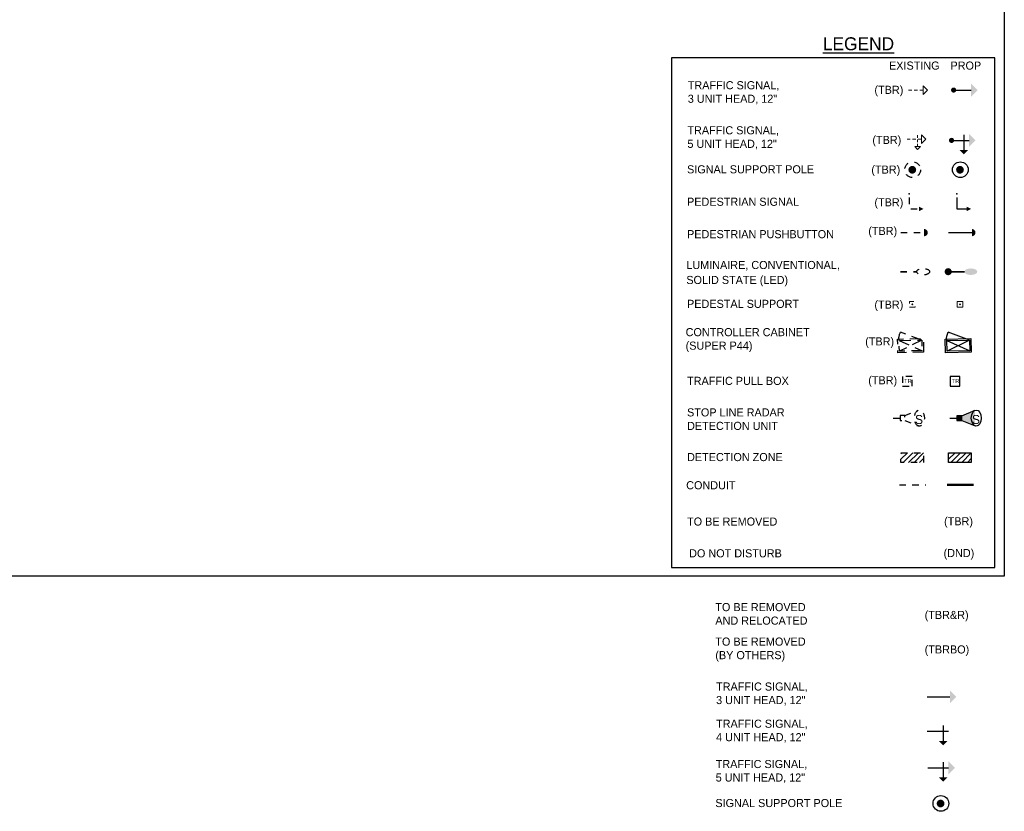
# Model space of a CAD drawing. Header units: feet. Extents: x -492 to 1495683, y -198 to 337262.
# Tile 4 of 38: x 47 to 63, y -142 to -129. Entities that reach past the tile are written whole.
import ezdxf
from ezdxf.enums import TextEntityAlignment as Align

# ---------------------------------------------------------------- set-up
doc = ezdxf.new("R2010")
doc.units = ezdxf.units.FT
doc.header["$MEASUREMENT"] = 0
for name, pattern in [('conduitpr', [0]), ('F', [0.15, 0.1, -0.05]), ('OhDOT_USTN2', [0.11, 0.069, -0.041]), ('OhDOT_USTN3', [0.22, 0.165, -0.055]), ('OhDOT_USTN5', [0.11, 0.055, -0.055])]:
    doc.linetypes.add(name, pattern=pattern)
doc.layers.add('COLUMNS', color=6, linetype='Continuous', plot=False)
for name, color, linetype in [('LT_P_Luminaires', 2, 'Continuous'), ('LT_X_Luminaires', 2, 'Continuous'), ('SG_P_Detection', 24, 'Continuous'), ('SG_P_Heads', 2, 'Continuous'), ('SG_P_Poles', 4, 'Continuous'), ('SG_P_PullBox', 1, 'Continuous'), ('SG_X_Conduit', 232, 'OhDOT_USTN5'), ('SG_X_Controllers', 230, 'OhDOT_USTN3'), ('SG_X_Detection', 24, 'OhDOT_USTN2'), ('SG_X_Heads', 230, 'Continuous'), ('SG_X_Poles', 230, 'Continuous'), ('SG_X_PullBox', 230, 'Continuous'), ('SH_Data', 7, 'Continuous'), ('ST_Details', 4, 'Continuous'), ('TEXT-DED', 10, 'Continuous')]:
    doc.layers.add(name, color=color, linetype=linetype)
doc.layers.add('SG_P_Heads (Construction)', color=2, linetype='Continuous', lineweight=13)
doc.styles.add('Slanted-Normal', font='font31.shx', dxfattribs={"height": 0.14})
doc.styles.add('Slanted-Normal LS 0.50', font='ISO_FONTRIGHT.shx', dxfattribs={"height": 0.14})
doc.styles.get("Standard").update_dxf_attribs({"font": 'font31.shx'})

# ---------------------------------------------------------------- blocks, each defined once
blk = doc.blocks.new('SPEDP')
at = {"layer": 'SG_P_Poles', "linetype": 'Continuous', "lineweight": 0}
h = blk.add_hatch(color=7, dxfattribs=at)
edge = h.paths.add_edge_path()
edge.add_arc((0, 0), 0.015, 0, 360)
at = {"layer": 'SG_P_Poles', "color": 7, "linetype": 'Continuous', "lineweight": 13, "flags": 128}
blk.add_lwpolyline([(-0.045, -0.045), (0.045, -0.045), (0.045, 0.045), (-0.045, 0.045), (-0.045, -0.045)], close=True, dxfattribs=at)
blk = doc.blocks.new('SG_DET_SB_RADARP')
at = {"layer": 'SG_P_Detection'}
h = blk.add_hatch(color=256, dxfattribs=at)
edge = h.paths.add_edge_path()
edge.add_line((0.243, 0.12), (0.037, 0.037))
edge.add_line((0.037, 0.037), (0.037, -0.038))
edge.add_line((0.037, -0.038), (0.243, -0.12))
edge.add_ellipse((0.262, 0), major_axis=(0, -0.124), ratio=0.621318, start_angle=194.0157, end_angle=345.9652, ccw=False)
for p, q in [((-0.144, 0), (-0.038, 0)), ((0.037, 0.037), (0.243, 0.12)), ((0.037, -0.038), (0.243, -0.12))]:
    blk.add_line(p, q, dxfattribs=at)
at = {"layer": 'SG_P_Detection', "flags": 128}
blk.add_lwpolyline([(-0.038, 0.037), (-0.038, -0.038), (0.037, -0.038), (0.037, 0.037), (-0.038, 0.037)], close=True, dxfattribs=at)
at = {"layer": 'SG_P_Detection'}
blk.add_ellipse((0.262, 0), major_axis=(0, -0.124), ratio=0.621318, dxfattribs=at)
at = {"layer": 'SG_P_Detection', "extrusion": (0, 0, -1)}
blk.add_solid([(0.037, 0.037), (0.037, -0.038), (-0.038, 0.037), (-0.038, -0.038)], dxfattribs=at)
at = {"layer": 'SG_P_Detection', "insert": (0.257, -0.023), "char_height": 0.14, "attachment_point": 5, "line_spacing_factor": 0.6, "style": 'Slanted-Normal LS 0.50'}
blk.add_mtext('\\FISO_FONTLEFT;S', dxfattribs=at)
blk = doc.blocks.new('SHSWP')
at = {"layer": 'ST_Details'}
h = blk.add_hatch(color=1, dxfattribs=at)
edge = h.paths.add_edge_path()
edge.add_arc((0, 0), 0.04, 0, 360)
at = {"layer": 'ST_Details', "color": 1}
blk.add_line((0.04, 0), (0.27, 0), dxfattribs=at)
at = {"layer": 'ST_Details', "color": 1, "extrusion": (0, 0, -1)}
blk.add_solid([(-0.27, 0.1), (-0.37, 0), (-0.27, -0.1)], dxfattribs=at)
blk = doc.blocks.new('SHSW5P')
at = {"layer": 'ST_Details'}
h = blk.add_hatch(color=1, dxfattribs=at)
edge = h.paths.add_edge_path()
edge.add_arc((0, 0), 0.04, 0, 360)
at = {"layer": 'ST_Details', "color": 1}
for p, q in [((0.04, 0), (0.27, 0)), ((0.189, 0.086), (0.189, -0.149))]:
    blk.add_line(p, q, dxfattribs=at)
at = {"layer": 'ST_Details', "color": 1, "extrusion": (0, 0, -1)}
for points in [[(-0.27, 0.1), (-0.37, 0), (-0.27, -0.1)], [(-0.255, -0.149), (-0.188, -0.216), (-0.121, -0.149)]]:
    blk.add_solid(points, dxfattribs=at)
blk = doc.blocks.new('PEDPBP')
at = {"layer": 'ST_Details'}
blk.add_hatch(color=1, dxfattribs=at).paths.add_polyline_path([(0.18, 0.028), (0.18, -0.028, 0.999997)])
at = {"layer": 'ST_Details', "color": 1}
blk.add_line((0, 0), (0.18, 0), dxfattribs=at)
blk = doc.blocks.new('PED1P')
at = {"layer": 'SG_P_Heads (Construction)', "color": 2, "linetype": 'Continuous', "lineweight": 30}
blk.add_point((0, 0), dxfattribs=at)
at = {"layer": 'ST_Details', "color": 1, "flags": 128}
blk.add_lwpolyline([(0.06, 0), (0.235, 0), (0.235, -0.15)], dxfattribs=at)
at = {"layer": 'ST_Details', "color": 1, "extrusion": (0, 0, -1)}
blk.add_solid([(-0.27, -0.15), (-0.2, -0.15), (-0.235, -0.22)], dxfattribs=at)
blk = doc.blocks.new('CSMP')
at = {"layer": 'LT_P_Luminaires', "linetype": 'Continuous', "lineweight": 0}
h = blk.add_hatch(color=1, dxfattribs=at)
edge = h.paths.add_edge_path()
edge.add_arc((0, 0), 0.055, 0, 360)
at = {"layer": 'LT_P_Luminaires', "lineweight": 35}
h = blk.add_hatch(color=1, dxfattribs=at)
edge = h.paths.add_edge_path()
edge.add_ellipse((0.35, 0), major_axis=(0.1, 0), ratio=0.5, start_angle=0, end_angle=360)
at = {"layer": 'LT_P_Luminaires', "color": 1, "lineweight": 35}
blk.add_line((0, 0), (0.25, 0), dxfattribs=at)
blk = doc.blocks.new('TPB_24 IN')
at = {"layer": 'SG_P_PullBox'}
blk.add_lwpolyline([(1.5, 1.5), (-1.5, 1.5), (-1.5, -1.5), (1.5, -1.5)], close=True, dxfattribs=at)
at = {"layer": 'SG_P_PullBox', "insert": (-1.02, 0.73), "char_height": 1.25, "attachment_point": 1}
blk.add_mtext_dynamic_manual_height_columns('TR', width=2.5032, gutter_width=12.5, heights=[0], dxfattribs=at)
blk = doc.blocks.new('TSH')
at = {"linetype": 'Continuous', "lineweight": 0}
for p, q in [((0, 0), (1.02, 0)), ((1.74, 0), (2.76, 0)), ((3.48, 0), (4.5, 0))]:
    blk.add_line(p, q, dxfattribs=at)
at = {"linetype": 'Continuous', "lineweight": 0, "flags": 128}
blk.add_lwpolyline([(4.5, 1.35), (5.85, 0), (4.5, -1.35)], close=True, dxfattribs=at)
blk = doc.blocks.new('TSH5')
at = {"linetype": 'Continuous', "lineweight": 0}
for p, q in [((0, 0), (1.02, 0)), ((1.74, 0), (2.76, 0)), ((3.28875, 0.4625), (3.28875, 1.2875)), ((3.48, 0), (4.5, 0)), ((3.28875, -0.8875), (3.28875, -0.0625)), ((3.28875, -2.2375), (3.28875, -1.4125))]:
    blk.add_line(p, q, dxfattribs=at)
at = {"linetype": 'Continuous', "lineweight": 0, "flags": 128}
for points in [[(4.5, 1.35), (5.85, 0), (4.5, -1.35)], [(4.19, -2.2375), (3.29, -3.1375), (2.39, -2.2375)]]:
    blk.add_lwpolyline(points, close=True, dxfattribs=at)

msp = doc.modelspace()

# ---------------------------------------------------------------- hatches: boundary and pattern name
at = {"layer": 'SG_X_Detection'}
h = msp.add_hatch(dxfattribs=at)
h.set_pattern_fill('HATCH', color=256, style=0, pattern_type=2)
h.set_pattern_definition([(45, (61.18264, -136.164777), (-0.042426, 0.042426), [])])
h.paths.add_polyline_path([(60.91635, -136.16237), (61.26635, -136.16237), (61.26635, -136.31237), (60.91635, -136.31237)])
at = {"layer": 'SG_X_Heads', "linetype": 'F'}
msp.add_hatch(color=256, dxfattribs=at).paths.add_polyline_path([(61.27433, -132.71179), (61.27433, -132.82379, 0.99999663)])
at = {"layer": 'SG_X_Poles', "linetype": 'F'}
h = msp.add_hatch(color=256, dxfattribs=at)
edge = h.paths.add_edge_path()
edge.add_arc((61.09135, -131.79904), 0.06, 0, 360)
at = {"layer": 'SG_X_Poles', "linetype": 'F', "lineweight": 0}
h = msp.add_hatch(color=256, dxfattribs=at)
edge = h.paths.add_edge_path()
edge.add_arc((61.09135, -133.87386), 0.015, 0, 360)
at = {"layer": 'TEXT-DED'}
h = msp.add_hatch(color=256, dxfattribs=at)
edge = h.paths.add_edge_path()
edge.add_arc((61.82699, -131.79904), 0.06, 0, 360)
h = msp.add_hatch(dxfattribs=at)
h.set_pattern_fill('HATCH', color=256, style=0, pattern_type=2)
h.set_pattern_definition([(45, (61.918273, -136.164777), (-0.042426, 0.042426), [])])
h.paths.add_polyline_path([(61.65199, -136.16237), (62.00199, -136.16237), (62.00199, -136.31237), (61.65199, -136.31237)])
h = msp.add_hatch(color=256, dxfattribs=at)
edge = h.paths.add_edge_path()
edge.add_arc((61.52767, -141.57362), 0.06, 0, 360)

# ---------------------------------------------------------------- linework, layer by layer
at = {"layer": 'COLUMNS', "color": 4}
msp.add_lwpolyline([(32.13569, -138.06895), (32.13569, -117.31895), (62.51069, -117.31895), (62.51069, -138.06895)], close=True, dxfattribs=at)
at = {"layer": 'LT_X_Luminaires', "linetype": 'F', "lineweight": 35}
msp.add_line((60.90924, -133.37069), (61.15924, -133.37069), dxfattribs=at)
at = {"layer": 'LT_X_Luminaires', "linetype": 'F'}
msp.add_ellipse((61.25921, -133.37068), major_axis=(0.1, 0), ratio=0.5, dxfattribs=at)
at = {"layer": 'SG_P_Poles', "flags": 128}
for points in [[(62.00115, -134.61207), (61.6054, -134.62044), (61.60096, -134.41025), (61.99671, -134.40189)], [(61.97774, -134.58964), (61.62784, -134.59703), (61.62436, -134.43269), (61.97427, -134.4253)]]:
    msp.add_lwpolyline(points, close=True, dxfattribs=at)
msp.add_lwpolyline([(61.62436, -134.43269, -0.17609904), (61.64607, -134.30375)], format="xyb", dxfattribs=at)
for points in [[(61.97427, -134.4253), (61.64607, -134.30375)], [(61.62436, -134.43269), (61.97774, -134.58964)], [(61.97427, -134.4253), (61.62784, -134.59703)]]:
    msp.add_lwpolyline(points, dxfattribs=at)
at = {"layer": 'SG_X_Conduit', "flags": 128}
msp.add_lwpolyline([(60.89152, -136.65798), (61.30092, -136.65798)], dxfattribs=at)
at = {"layer": 'SG_X_Controllers', "flags": 128}
for points in [[(61.26552, -134.61207), (60.86977, -134.62044), (60.86533, -134.41025), (61.26107, -134.40189)], [(61.24211, -134.58964), (60.89221, -134.59703), (60.88873, -134.43269), (61.23864, -134.4253)]]:
    msp.add_lwpolyline(points, close=True, dxfattribs=at)
msp.add_lwpolyline([(60.88873, -134.43269, -0.17609904), (60.91044, -134.30375)], format="xyb", dxfattribs=at)
for points in [[(61.23864, -134.4253), (60.91044, -134.30375)], [(60.88873, -134.43269), (61.24211, -134.58964)], [(61.23864, -134.4253), (60.89221, -134.59703)]]:
    msp.add_lwpolyline(points, dxfattribs=at)
at = {"layer": 'SG_X_Detection'}
for p, q in [((60.97724, -135.59099), (61.18236, -135.50869)), ((60.79683, -135.62835), (60.90251, -135.62835)), ((60.97724, -135.66572), (61.18222, -135.7483))]:
    msp.add_line(p, q, dxfattribs=at)
at = {"layer": 'SG_X_Detection', "flags": 128}
for points in [[(60.90251, -135.59099), (60.90251, -135.66572), (60.97724, -135.66572), (60.97724, -135.59099), (60.90251, -135.59099)], [(60.91635, -136.16237), (61.26635, -136.16237), (61.26635, -136.31237), (60.91635, -136.31237), (60.91635, -136.16237)]]:
    msp.add_lwpolyline(points, close=True, dxfattribs=at)
at = {"layer": 'SG_X_Detection'}
msp.add_ellipse((61.20089, -135.62851), major_axis=(-0.00006, -0.12348), ratio=0.62131844, dxfattribs=at)
at = {"layer": 'SG_X_Heads', "linetype": 'F'}
msp.add_line((60.91433, -132.76779), (61.27433, -132.76779), dxfattribs=at)
at = {"layer": 'SG_X_Heads', "linetype": 'F', "extrusion": (0, 0, -1), "flags": 128}
msp.add_lwpolyline([(-61.043, -132.22773), (-61.043, -132.40273), (-61.193, -132.40273)], dxfattribs=at)
at = {"layer": 'SG_X_Heads', "linetype": 'F', "lineweight": 30, "extrusion": (0, 0, -1)}
msp.add_point((61.043, -132.16773), dxfattribs=at)
at = {"layer": 'SG_X_Heads', "linetype": 'F'}
msp.add_solid([(61.193, -132.43773), (61.193, -132.36773), (61.263, -132.40273)], dxfattribs=at)
at = {"layer": 'SG_X_Poles', "linetype": 'F', "lineweight": 13, "flags": 128}
msp.add_lwpolyline([(61.04635, -133.91886), (61.13635, -133.91886), (61.13635, -133.82886), (61.04635, -133.82886), (61.04635, -133.91886)], close=True, dxfattribs=at)
at = {"layer": 'SG_X_Poles', "linetype": 'F'}
msp.add_circle((61.0965, -131.79779), 0.12143, dxfattribs=at)
at = {"layer": 'SG_X_PullBox', "linetype": 'F'}
msp.add_lwpolyline([(61.09138, -134.98709), (60.94138, -134.98704), (60.94133, -135.13704), (61.09133, -135.13709)], close=True, dxfattribs=at)
at = {"layer": 'SH_Data', "flags": 128}
msp.add_lwpolyline([(62.36478, -130.07183), (57.37512, -130.07183), (57.37512, -137.93461), (62.36478, -137.93461)], close=True, dxfattribs=at)
at = {"layer": 'TEXT-DED'}
for p, q in [((61.32067, -139.92859), (61.6711, -139.92859)), ((61.32112, -140.45866), (61.64923, -140.45866)), ((61.56848, -140.37283), (61.56848, -140.60783)), ((61.56848, -140.93706), (61.56848, -141.17206)), ((61.32926, -141.02289), (61.64923, -141.02289))]:
    msp.add_line(p, q, dxfattribs=at)
at = {"layer": 'TEXT-DED', "flags": 128}
msp.add_lwpolyline([(61.65199, -136.16237), (62.00199, -136.16237), (62.00199, -136.31237), (61.65199, -136.31237), (61.65199, -136.16237)], close=True, dxfattribs=at)
at = {"layer": 'TEXT-DED', "color": 3, "linetype": 'conduitpr', "true_color": 0x00ff00, "const_width": 0.04, "flags": 128}
msp.add_lwpolyline([(61.62715, -136.65798), (62.03655, -136.65798)], dxfattribs=at)
at = {"layer": 'TEXT-DED'}
for centre in [(61.83214, -131.79779), (61.53282, -141.57237)]:
    msp.add_circle(centre, 0.12143, dxfattribs=at)
at = {"layer": 'TEXT-DED', "extrusion": (0, 0, -1)}
for points in [[(-61.67093, -139.82867), (-61.77093, -139.92867), (-61.67093, -140.02867)], [(-61.63406, -140.6075), (-61.5674, -140.67416), (-61.50073, -140.6075)], [(-61.64873, -140.92256), (-61.74873, -141.02256), (-61.64873, -141.12256)], [(-61.63406, -141.17173), (-61.5674, -141.23839), (-61.50073, -141.17173)]]:
    msp.add_solid(points, dxfattribs=at)

# ---------------------------------------------------------------- block references
at = {"layer": 'SG_P_Detection'}
msp.add_blockref('SG_DET_SB_RADARP', (61.8163, -135.62835), dxfattribs=at)
at = {"layer": 'SG_P_Heads', "color": 2, "linetype": 'Continuous', "lineweight": 0}
msp.add_blockref('SHSWP', (61.72886, -130.5692), dxfattribs=at)
at = {"layer": 'SG_P_Heads', "color": 2, "linetype": 'Continuous', "lineweight": 13}
msp.add_blockref('SHSW5P', (61.69719, -131.34526), dxfattribs=at)
at = {"layer": 'SG_P_Heads', "color": 2, "linetype": 'Continuous', "lineweight": 30, "extrusion": (0, 0, -1), "rotation": 270}
msp.add_blockref('PED1P', (-61.77863, -132.16773), dxfattribs=at)
at = {"layer": 'SG_P_Heads', "color": 2, "linetype": 'Continuous', "lineweight": 30, "xscale": 2, "yscale": 2, "zscale": 2}
msp.add_blockref('PEDPBP', (61.64996, -132.76779), dxfattribs=at)
at = {"layer": 'SG_P_PullBox', "xscale": 0.05, "yscale": 0.05, "zscale": 0.05}
msp.add_blockref('TPB_24 IN', (61.75199, -135.06207), dxfattribs=at)
at = {"layer": 'SG_X_Heads', "xscale": 0.05, "yscale": 0.05}
for name, p in [('TSH', (61.03323, -130.5692)), ('TSH5', (61.00975, -131.32825))]:
    msp.add_blockref(name, p, dxfattribs=at)
at = {"layer": 'ST_Details', "color": 1}
msp.add_blockref('CSMP', (61.64487, -133.37069), dxfattribs=at)
at = {"layer": 'TEXT-DED'}
msp.add_blockref('SPEDP', (61.82699, -133.87386), dxfattribs=at)

# ---------------------------------------------------------------- texts
at = {"layer": 'SG_X_Detection', "insert": (61.19549, -135.65176), "char_height": 0.1394958, "attachment_point": 5, "line_spacing_factor": 0.6, "style": 'Slanted-Normal LS 0.50'}
msp.add_mtext('\\FISO_FONTLEFT;S', dxfattribs=at)
at = {"layer": 'SG_X_PullBox', "linetype": 'F', "insert": (60.9656, -135.02581), "char_height": 0.0625, "attachment_point": 1}
msp.add_mtext_dynamic_manual_height_columns('TR', width=0.1251617, gutter_width=0.625, heights=[0], dxfattribs=at)
at = {"layer": 'TEXT-DED', "style": 'Slanted-Normal'}
for s, height, p in [('%%uLEGEND%%U', 0.2, (59.71122, -129.75519)), ('EXISTING', 0.125, (60.7323, -130.12909)), ('PROP', 0.125, (61.68032, -130.12909)), ('SIGNAL SUPPORT POLE', 0.125, (57.61701, -131.72904)), ('PEDESTRIAN SIGNAL', 0.125, (57.61701, -132.22904)), ('PEDESTRIAN PUSHBUTTON', 0.125, (57.61701, -132.72904)), ('LUMINAIRE, CONVENTIONAL,', 0.125, (57.60563, -133.2049)), ('SOLID STATE (LED)', 0.125, (57.60563, -133.43561)), ('PEDESTAL SUPPORT', 0.125, (57.61701, -133.80386)), ('TRAFFIC PULL BOX ', 0.125, (57.61701, -134.99207)), ('SIGNAL SUPPORT POLE', 0.125, (58.05333, -141.50362))]:
    msp.add_text(s, height=height, dxfattribs=at).set_placement(p, align=Align.TOP_LEFT)
at = {"layer": 'TEXT-DED', "char_height": 0.125, "width": 4.4138422, "attachment_point": 1, "style": 'Slanted-Normal'}
for s, insert in [('TRAFFIC SIGNAL,\\P3 UNIT HEAD, 12"', (57.62858, -130.43211)), ('\\pxt10.08;(TBR)', (60.50739, -130.50293)), ('TRAFFIC SIGNAL,\\P5 UNIT HEAD, 12"', (57.62274, -131.12729)), ('\\pxt10.08;(TBR)', (60.47583, -131.27565)), ('\\pxt10.08;(TBR)', (60.46005, -131.73297)), ('\\pxt10.08;(TBR)', (60.50739, -132.23761)), ('\\pxt10.08;(TBR)', (60.41269, -132.67917)), ('\\pxt10.08;(TBR)', (60.50715, -133.81595)), ('CONTROLLER CABINET \\P(SUPER P44)', (57.59515, -134.24034)), ('\\pxt10.08;(TBR)', (60.36511, -134.38367)), ('\\pxt10.08;(TBR)', (60.41245, -134.98291)), ('STOP LINE RADAR\\PDETECTION UNIT', (57.61701, -135.47813)), ('\\pt1.26;DETECTION ZONE', (57.61701, -136.16737)), ('CONDUIT', (57.60343, -136.60206)), ('\\pxt10.08;(TBR)', (61.58176, -137.15747)), ('\\pxt10.08;TO BE REMOVED', (57.61701, -137.16203)), ('\\pxt10.08;DO NOT DISTURB', (57.64896, -137.65188)), ('\\pxt10.08;(DND)', (61.57391, -137.64732)), ('\\pxt10.08;TO BE REMOVED \\PAND RELOCATED', (58.05333, -138.48166)), ('\\pxt10.08;(TBR&R)', (61.28244, -138.6021)), ('\\pxt10.08;TO BE REMOVED \\P(BY OTHERS)', (58.05333, -139.01386)), ('\\pxt10.08;(TBRBO)', (61.28244, -139.1343)), ('TRAFFIC SIGNAL,\\P3 UNIT HEAD, 12"', (58.06489, -139.7067)), ('TRAFFIC SIGNAL,\\P4 UNIT HEAD, 12"', (58.06489, -140.27987)), ('TRAFFIC SIGNAL,\\P5 UNIT HEAD, 12"', (58.05906, -140.90187))]:
    msp.add_mtext(s, dxfattribs=dict(at, insert=insert))

doc.saveas('drawing.dxf')
